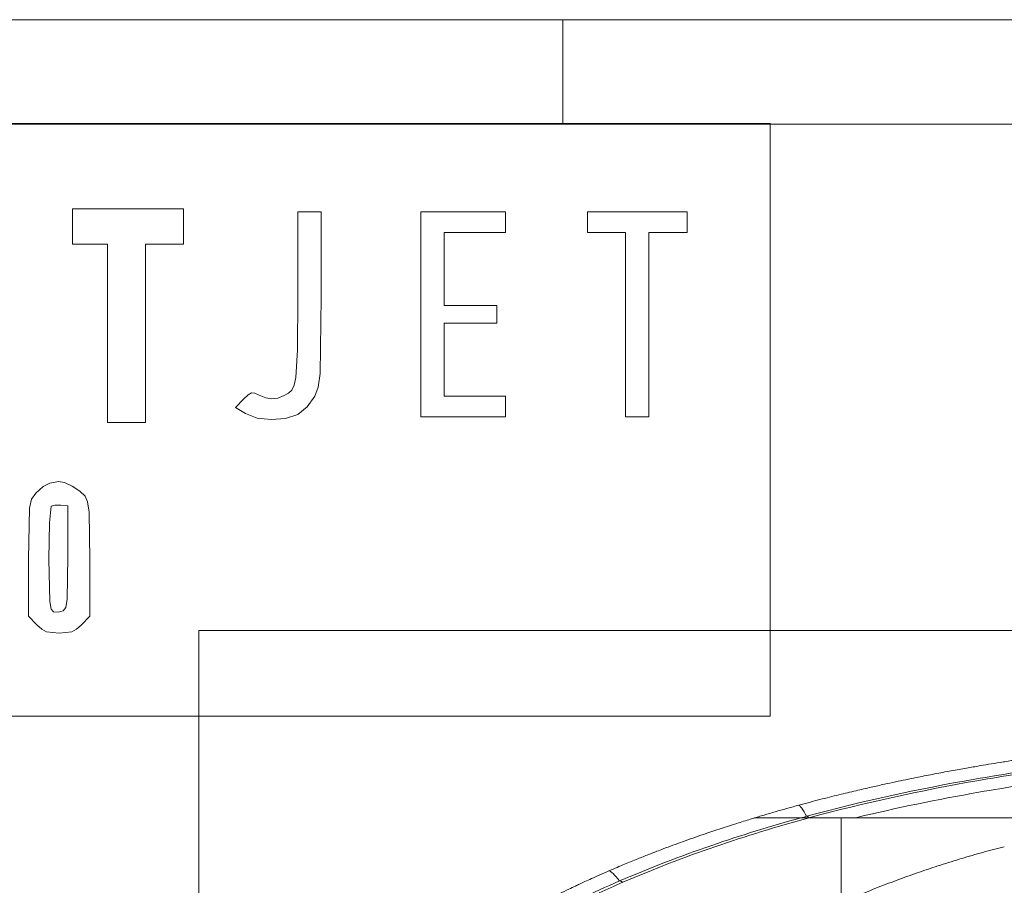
# Model space of a CAD drawing. Header units: millimetres. Extents: x 0 to 594, y 0 to 420.
# Tile 169 of 256: x 70 to 145, y 354 to 420. Entities that reach past the tile are written whole.
import ezdxf

# ---------------------------------------------------------------- set-up
doc = ezdxf.new("R2010")
doc.units = ezdxf.units.MM
doc.layers.add('1', color=7, linetype='Continuous', true_color=0xffffff)
doc.layers.add('256', color=7, linetype='Continuous', true_color=0xffffff)

msp = doc.modelspace()

# ---------------------------------------------------------------- linework, layer by layer
at = {"layer": '1', "color": 8, "linetype": 'Continuous', "lineweight": 18}
for p, q in [((127.072, 412.065), (7.92, 412.065)), ((127.072, 412.065), (127.072, 366.681)), ((83.36, 259.562), (83.36, 373.247)), ((330.591, 373.247), (83.36, 373.247)), ((7.92, 366.681), (127.072, 366.681))]:
    msp.add_line(p, q, dxfattribs=at)
at = {"layer": '1', "color": 7, "linetype": 'Continuous', "lineweight": 18}
for p, q in [((77.935, 405.513), (73.679, 405.513)), ((73.679, 405.513), (73.679, 404.169)), ((82.191, 405.513), (77.935, 405.513)), ((82.191, 404.169), (82.191, 405.513)), ((90.928, 405.289), (90.928, 398.748)), ((91.824, 405.289), (90.928, 405.289)), ((92.72, 405.289), (91.824, 405.289)), ((92.72, 398.726), (92.72, 405.289)), ((103.584, 405.289), (100.336, 405.289)), ((100.336, 405.289), (100.336, 397.449)), ((106.832, 405.289), (103.584, 405.289)), ((106.832, 404.505), (106.832, 405.289)), ((113.105, 405.289), (113.105, 404.505)), ((116.913, 405.289), (113.105, 405.289)), ((120.722, 405.289), (116.913, 405.289)), ((120.722, 404.505), (120.722, 405.289)), ((73.679, 404.169), (73.679, 404.169)), ((73.679, 404.169), (73.679, 402.825)), ((82.191, 402.825), (82.191, 404.169)), ((106.832, 403.721), (106.832, 404.505)), ((113.105, 404.505), (113.105, 403.721)), ((120.722, 403.721), (120.722, 404.505)), ((102.128, 403.721), (104.48, 403.721)), ((102.128, 400.921), (102.128, 403.721)), ((104.48, 403.721), (106.832, 403.721)), ((113.105, 403.721), (114.561, 403.721)), ((114.561, 403.721), (116.017, 403.721)), ((116.017, 403.721), (116.017, 396.665)), ((117.809, 403.721), (119.265, 403.721)), ((117.809, 396.665), (117.809, 403.721)), ((119.265, 403.721), (120.722, 403.721)), ((73.679, 402.825), (75.023, 402.825)), ((75.023, 402.825), (76.367, 402.825)), ((76.367, 402.825), (76.367, 395.993)), ((79.279, 395.993), (79.279, 402.825)), ((79.279, 402.825), (80.735, 402.825)), ((80.735, 402.825), (82.191, 402.825)), ((102.128, 398.121), (102.128, 400.921)), ((90.928, 398.748), (90.899, 394.737)), ((90.928, 398.748), (90.928, 398.748)), ((92.65, 392.926), (92.72, 398.726)), ((104.144, 398.121), (102.128, 398.121)), ((106.16, 398.121), (104.144, 398.121)), ((106.16, 397.449), (106.16, 398.121)), ((100.336, 397.449), (100.336, 397.449)), ((100.336, 397.449), (100.336, 389.608)), ((106.16, 396.777), (106.16, 397.449)), ((102.128, 396.777), (104.144, 396.777)), ((102.128, 393.976), (102.128, 396.777)), ((104.144, 396.777), (106.16, 396.777)), ((116.017, 396.665), (116.017, 389.608)), ((117.809, 389.608), (117.809, 396.665)), ((76.367, 395.993), (76.367, 389.16)), ((79.279, 389.16), (79.279, 395.993)), ((90.899, 394.737), (90.779, 392.599)), ((102.128, 391.176), (102.128, 393.976)), ((92.502, 391.868), (92.65, 392.926)), ((90.655, 392.02), (90.471, 391.654)), ((90.779, 392.599), (90.655, 392.02)), ((92.227, 391.176), (92.502, 391.868)), ((87.13, 391.288), (86.783, 390.952)), ((87.385, 391.437), (87.13, 391.288)), ((87.637, 391.422), (87.385, 391.437)), ((87.971, 391.266), (87.637, 391.422)), ((88.489, 391.048), (87.971, 391.266)), ((89.875, 391.221), (89.407, 391.023)), ((90.215, 391.416), (89.875, 391.221)), ((90.471, 391.654), (90.215, 391.416)), ((91.645, 390.356), (92.227, 391.176)), ((104.48, 391.176), (102.128, 391.176)), ((106.832, 391.176), (104.48, 391.176)), ((106.832, 390.392), (106.832, 391.176)), ((86.783, 390.952), (86.156, 390.303)), ((88.956, 390.966), (88.489, 391.048)), ((89.407, 391.023), (88.956, 390.966)), ((106.832, 389.608), (106.832, 390.392)), ((86.156, 390.303), (86.918, 389.855)), ((86.918, 389.855), (87.809, 389.51)), ((89.986, 389.477), (90.928, 389.787)), ((90.928, 389.787), (91.645, 390.356)), ((100.336, 389.608), (103.584, 389.608)), ((103.584, 389.608), (106.832, 389.608)), ((116.017, 389.608), (116.913, 389.608)), ((116.913, 389.608), (117.809, 389.608)), ((76.367, 389.16), (77.823, 389.16)), ((77.823, 389.16), (79.279, 389.16)), ((87.809, 389.51), (88.889, 389.384)), ((88.889, 389.384), (89.986, 389.477)), ((71.953, 384.523), (71.432, 384.26)), ((72.625, 384.657), (71.953, 384.523)), ((71.953, 384.523), (71.953, 384.523)), ((73.067, 384.577), (72.625, 384.657)), ((73.67, 384.299), (73.067, 384.577)), ((70.878, 383.761), (70.554, 383.301)), ((71.432, 384.26), (70.878, 383.761)), ((74.26, 383.92), (73.67, 384.299)), ((74.664, 383.537), (74.26, 383.92)), ((70.554, 383.301), (70.388, 382.616)), ((72.043, 382.753), (72.328, 382.848)), ((72.328, 382.848), (72.782, 382.843)), ((72.782, 382.843), (73.342, 382.776)), ((74.843, 383.102), (74.664, 383.537)), ((74.952, 382.308), (74.843, 383.102)), ((70.388, 382.616), (70.318, 378.699)), ((71.931, 381.499), (72.043, 382.753)), ((73.342, 382.776), (73.342, 378.878)), ((75.022, 378.676), (74.952, 382.308)), ((71.886, 378.699), (71.931, 381.499)), ((70.318, 378.699), (70.318, 374.33)), ((71.948, 375.456), (71.886, 378.699)), ((73.342, 378.878), (73.281, 375.641)), ((73.342, 378.878), (73.342, 378.878)), ((75.022, 374.33), (75.022, 378.676)), ((72.056, 374.874), (71.948, 375.456)), ((73.281, 375.641), (73.172, 375.016)), ((72.244, 374.666), (72.056, 374.874)), ((72.614, 374.636), (72.244, 374.666)), ((72.984, 374.756), (72.614, 374.636)), ((73.172, 375.016), (72.984, 374.756)), ((70.318, 374.33), (70.968, 373.681)), ((74.373, 373.681), (75.022, 374.33)), ((70.968, 373.681), (71.341, 373.352)), ((71.341, 373.352), (71.701, 373.154)), ((71.701, 373.154), (72.67, 373.031)), ((72.67, 373.031), (73.639, 373.154)), ((73.639, 373.154), (73.999, 373.352)), ((73.999, 373.352), (74.373, 373.681))]:
    msp.add_line(p, q, dxfattribs=at)
at = {"layer": '1', "color": 155, "linetype": 'Continuous', "lineweight": 13}
msp.add_line((130.079, 358.91), (130.08, 358.905), dxfattribs=at)
at = {"layer": '1', "color": 155, "linetype": 'Continuous', "lineweight": 18}
for points, knots in [([(162.513, 365.18), (161.956, 365.138), (160.841, 365.051), (159.243, 364.915), (157.791, 364.782), (156.557, 364.663), (155.434, 364.548), (154.346, 364.433), (153.216, 364.307), (152.044, 364.17), (150.824, 364.02), (149.555, 363.856), (148.263, 363.68), (146.971, 363.496), (145.774, 363.316), (144.724, 363.152), (143.825, 363.005), (142.928, 362.855), (141.921, 362.681), (140.757, 362.471), (139.517, 362.237), (138.408, 362.019), (137.469, 361.827), (136.654, 361.656), (135.772, 361.466), (134.764, 361.241), (133.605, 360.974), (132.295, 360.659), (130.837, 360.292), (129.818, 360.022), (129.284, 359.877)], [0, 0, 0, 0, 0.04958, 0.099111, 0.142218, 0.1789, 0.209152, 0.242452, 0.276005, 0.310128, 0.34732, 0.385225, 0.423867, 0.463248, 0.501282, 0.5316, 0.55781, 0.582399, 0.612586, 0.648832, 0.687831, 0.725072, 0.749639, 0.773372, 0.799403, 0.830137, 0.86557, 0.905698, 0.950511, 1, 1, 1, 1]), ([(129.874, 359.024), (134.108, 360.177), (140.553, 361.574), (149.273, 362.914), (155.857, 363.693), (160.279, 364.087), (162.501, 364.258), (162.514, 364.259)], [0, 0, 0, 0, 0.399529, 0.599293, 0.799058, 0.998822, 1, 1, 1, 1]), ([(130.079, 358.91), (134.302, 360.059), (140.721, 361.45), (149.417, 362.787), (155.959, 363.561), (160.334, 363.951), (162.514, 364.12)], [0, 0, 0, 0, 0.400838, 0.601256, 0.801675, 1, 1, 1, 1]), ([(133.623, 358.905), (136.741, 359.665), (142.016, 360.749), (149.535, 361.905), (156.027, 362.673), (160.364, 363.061), (162.514, 363.227)], [0, 0, 0, 0, 0.331236, 0.555719, 0.780202, 1, 1, 1, 1]), ([(125.906, 358.905), (125.796, 358.871), (125.512, 358.785), (125.052, 358.643), (123.851, 358.266), (122.288, 357.751), (120.415, 357.093), (119.23, 356.655), (118.363, 356.324), (117.71, 356.071), (116.884, 355.743), (115.887, 355.335), (115.168, 355.03), (114.781, 354.863)], [0, 0, 0, 0, 0.029162, 0.075016, 0.121724, 0.34753, 0.491488, 0.624341, 0.667712, 0.726783, 0.801874, 0.89296, 1, 1, 1, 1]), ([(115.562, 354.073), (117.876, 355.075), (122.448, 356.829), (127.14, 358.27), (129.438, 358.905)], [0, 0, 0, 0, 0.5153, 1, 1, 1, 1]), ([(115.818, 353.976), (118.126, 354.976), (122.814, 356.774), (127.628, 358.242), (130.062, 358.905)], [0, 0, 0, 0, 0.50059, 1, 1, 1, 1]), ([(129.438, 358.905), (129.327, 358.905), (129.216, 358.905), (128.996, 358.905), (128.885, 358.905), (128.666, 358.905), (128.557, 358.905), (128.339, 358.905), (128.23, 358.905), (128.068, 358.905), (128.014, 358.905), (127.947, 358.905), (127.933, 358.905), (127.906, 358.905), (127.866, 358.905), (127.826, 358.905), (127.692, 358.905), (127.586, 358.905), (127.377, 358.905), (127.273, 358.905), (127.118, 358.905), (127.067, 358.905), (126.991, 358.905), (126.966, 358.905), (126.915, 358.905), (126.89, 358.905), (126.815, 358.905), (126.765, 358.905), (126.666, 358.905), (126.617, 358.905), (126.519, 358.905), (126.471, 358.905), (126.399, 358.905), (126.375, 358.905), (126.34, 358.905), (126.328, 358.905), (126.304, 358.905), (126.293, 358.905), (126.234, 358.905), (126.188, 358.905), (126.132, 358.905), (126.115, 358.905), (126.098, 358.905), (126.087, 358.905), (126.081, 358.905), (126.054, 358.905), (126.032, 358.905), (125.999, 358.905), (125.988, 358.905), (125.967, 358.905), (125.951, 358.905), (125.932, 358.905), (125.924, 358.905), (125.919, 358.905), (125.916, 358.905), (125.911, 358.905), (125.908, 358.905), (125.903, 358.905), (125.901, 358.905), (125.897, 358.905), (125.896, 358.905), (125.894, 358.905), (125.893, 358.905), (125.892, 358.905), (125.891, 358.905), (125.89, 358.905), (125.89, 358.905), (125.889, 358.905), (125.888, 358.905), (125.887, 358.905), (125.887, 358.905), (125.886, 358.905), (125.886, 358.905), (125.886, 358.905), (125.886, 358.905), (125.886, 358.905), (125.886, 358.905), (125.887, 358.905), (125.887, 358.905), (125.887, 358.905), (125.888, 358.905), (125.888, 358.905), (125.889, 358.905), (125.89, 358.905), (125.891, 358.905), (125.892, 358.905), (125.893, 358.905), (125.894, 358.905), (125.896, 358.905), (125.898, 358.905), (125.902, 358.905), (125.904, 358.905), (125.906, 358.905), (125.906, 358.905), (125.906, 358.905)], [0, 0, 0, 0, 0.085559, 0.085559, 0.171118, 0.171118, 0.256677, 0.256677, 0.342237, 0.342237, 0.385016, 0.385016, 0.395711, 0.395711, 0.406406, 0.427796, 0.427796, 0.513355, 0.513355, 0.598914, 0.598914, 0.641694, 0.641694, 0.663083, 0.663083, 0.684473, 0.684473, 0.727253, 0.727253, 0.770032, 0.770032, 0.812812, 0.812812, 0.834202, 0.834202, 0.844897, 0.844897, 0.855592, 0.855592, 0.898371, 0.898371, 0.909066, 0.914413, 0.914413, 0.919761, 0.919761, 0.941151, 0.941151, 0.951846, 0.951846, 0.96254, 0.967888, 0.970562, 0.970562, 0.973235, 0.973235, 0.975909, 0.975909, 0.978583, 0.978583, 0.97992, 0.97992, 0.981257, 0.981257, 0.981925, 0.981925, 0.982593, 0.982593, 0.98393, 0.98393, 0.985267, 0.985267, 0.985936, 0.985936, 0.986604, 0.986604, 0.989278, 0.989278, 0.989946, 0.989946, 0.990615, 0.990615, 0.991951, 0.991951, 0.993288, 0.993957, 0.993957, 0.994625, 0.994625, 0.997299, 0.997299, 0.999973, 0.999973, 1, 1, 1, 1]), ([(125.891, 358.905), (125.892, 358.905), (125.892, 358.905), (125.893, 358.905), (125.894, 358.905), (125.896, 358.905), (125.897, 358.905), (125.901, 358.905), (125.903, 358.905), (125.908, 358.905), (125.911, 358.905), (125.916, 358.905), (125.919, 358.905), (125.924, 358.905), (125.932, 358.905), (125.951, 358.905), (125.967, 358.905), (125.988, 358.905), (125.999, 358.905), (126.032, 358.905), (126.054, 358.905), (126.081, 358.905), (126.087, 358.905), (126.098, 358.905), (126.115, 358.905), (126.132, 358.905), (126.188, 358.905), (126.234, 358.905), (126.293, 358.905), (126.304, 358.905), (126.328, 358.905), (126.34, 358.905), (126.375, 358.905), (126.399, 358.905), (126.471, 358.905), (126.519, 358.905), (126.617, 358.905), (126.666, 358.905), (126.765, 358.905), (126.815, 358.905), (126.89, 358.905), (126.915, 358.905), (126.966, 358.905), (126.991, 358.905), (127.067, 358.905), (127.118, 358.905), (127.273, 358.905), (127.377, 358.905), (127.586, 358.905), (127.692, 358.905), (127.826, 358.905), (127.866, 358.905), (127.906, 358.905), (127.933, 358.905), (127.947, 358.905), (128.014, 358.905), (128.068, 358.905), (128.23, 358.905), (128.339, 358.905), (128.557, 358.905), (128.666, 358.905), (128.885, 358.905), (128.996, 358.905), (129.216, 358.905), (129.327, 358.905), (129.438, 358.905)], [0, 0, 0, 0, 0.000305, 0.000305, 0.001667, 0.001667, 0.003029, 0.003029, 0.005753, 0.005753, 0.008477, 0.008477, 0.011201, 0.011201, 0.013925, 0.019373, 0.030269, 0.030269, 0.041165, 0.041165, 0.062956, 0.062956, 0.068404, 0.068404, 0.073852, 0.084748, 0.084748, 0.128331, 0.128331, 0.139227, 0.139227, 0.150123, 0.150123, 0.171915, 0.171915, 0.215498, 0.215498, 0.259082, 0.259082, 0.302665, 0.302665, 0.324457, 0.324457, 0.346249, 0.346249, 0.389832, 0.389832, 0.476999, 0.476999, 0.564166, 0.564166, 0.585957, 0.596853, 0.596853, 0.607749, 0.607749, 0.651333, 0.651333, 0.738499, 0.738499, 0.825666, 0.825666, 0.912833, 0.912833, 1, 1, 1, 1]), ([(130.103, 358.905), (130.088, 358.905), (130.072, 358.905), (130.024, 358.905), (129.992, 358.905), (129.929, 358.905), (129.899, 358.905), (129.854, 358.905), (129.836, 358.905), (129.818, 358.905), (129.811, 358.905), (129.807, 358.905), (129.796, 358.905), (129.789, 358.905), (129.754, 358.905), (129.727, 358.905), (129.675, 358.905), (129.65, 358.905), (129.602, 358.905), (129.579, 358.905), (129.535, 358.905), (129.515, 358.905), (129.476, 358.905), (129.458, 358.905), (129.424, 358.905), (129.408, 358.905), (129.379, 358.905), (129.367, 358.905), (129.352, 358.905), (129.348, 358.905), (129.344, 358.905), (129.341, 358.905), (129.34, 358.905), (129.334, 358.905), (129.329, 358.905), (129.317, 358.905), (129.31, 358.905), (129.294, 358.905), (129.291, 358.905), (129.297, 358.905), (129.307, 358.905), (129.326, 358.905), (129.33, 358.905), (129.333, 358.905), (129.336, 358.905), (129.337, 358.905), (129.344, 358.905), (129.349, 358.905), (129.368, 358.905), (129.382, 358.905), (129.428, 358.905), (129.466, 358.905), (129.554, 358.905), (129.604, 358.905), (129.668, 358.905), (129.678, 358.905), (129.689, 358.905), (129.697, 358.905), (129.7, 358.905), (129.719, 358.905), (129.734, 358.905), (129.78, 358.905), (129.812, 358.905), (129.879, 358.905), (129.913, 358.905), (129.984, 358.905), (130.021, 358.905), (130.095, 358.905), (130.134, 358.905), (130.213, 358.905), (130.253, 358.905), (130.336, 358.905), (130.378, 358.905), (130.442, 358.905), (130.464, 358.905), (130.497, 358.905), (130.508, 358.905), (130.53, 358.905), (130.541, 358.905), (130.597, 358.905), (130.642, 358.905), (130.733, 358.905), (130.779, 358.905), (130.873, 358.905), (130.92, 358.905), (131.015, 358.905), (131.063, 358.905), (131.209, 358.905), (131.308, 358.905), (131.509, 358.905), (131.611, 358.905), (131.819, 358.905), (131.924, 358.905), (132.083, 358.905), (132.137, 358.905), (132.244, 358.905), (132.298, 358.905), (132.461, 358.905), (132.569, 358.905), (132.788, 358.905), (132.898, 358.905), (133.119, 358.905), (133.23, 358.905), (133.452, 358.905), (133.564, 358.905), (133.788, 358.905), (133.901, 358.905), (134.127, 358.905), (134.24, 358.905), (134.467, 358.905), (134.581, 358.905), (134.81, 358.905), (134.924, 358.905), (135.154, 358.905), (135.269, 358.905), (135.5, 358.905), (135.616, 358.905), (135.848, 358.905), (135.964, 358.905), (136.313, 358.905), (136.547, 358.905), (137.017, 358.905), (137.252, 358.905), (137.607, 358.905), (137.725, 358.905), (137.874, 358.905), (137.903, 358.905), (137.963, 358.905), (138.052, 358.905), (138.141, 358.905), (138.437, 358.905), (138.675, 358.905), (139.15, 358.905), (139.388, 358.905), (139.864, 358.905), (140.102, 358.905), (140.578, 358.905), (140.817, 358.905), (141.293, 358.905), (141.532, 358.905), (142.009, 358.905), (142.248, 358.905), (142.725, 358.905), (142.964, 358.905), (143.442, 358.905), (143.681, 358.905), (144.159, 358.905), (144.398, 358.905), (144.877, 358.905), (145.116, 358.905), (145.595, 358.905), (145.834, 358.905), (146.313, 358.905), (146.553, 358.905), (147.272, 358.905), (147.751, 358.905), (148.71, 358.905), (149.19, 358.905), (149.79, 358.905), (149.91, 358.905), (150.15, 358.905), (150.27, 358.905), (150.629, 358.905), (150.869, 358.905), (151.589, 358.905), (152.069, 358.905), (153.028, 358.905), (153.508, 358.905), (154.467, 358.905), (154.946, 358.905), (155.905, 358.905), (156.384, 358.905), (157.343, 358.905), (157.822, 358.905), (158.781, 358.905), (159.26, 358.905), (160.219, 358.905), (160.698, 358.905), (161.417, 358.905), (161.656, 358.905), (162.135, 358.905), (162.375, 358.905), (162.854, 358.905), (163.094, 358.905), (163.573, 358.905), (163.812, 358.905), (165.01, 358.905), (165.968, 358.905), (167.884, 358.905), (168.843, 358.905), (169.849, 358.905), (169.897, 358.905), (169.944, 358.905)], [0, 0, 0, 0, 0.001865, 0.001865, 0.005813, 0.005813, 0.009761, 0.009761, 0.011735, 0.012229, 0.012229, 0.012723, 0.012723, 0.01371, 0.01371, 0.017658, 0.017658, 0.021606, 0.021606, 0.025555, 0.025555, 0.029503, 0.029503, 0.033451, 0.033451, 0.0374, 0.0374, 0.041348, 0.041348, 0.042335, 0.042829, 0.042829, 0.043322, 0.043322, 0.045296, 0.045296, 0.049245, 0.049245, 0.057141, 0.057141, 0.065038, 0.065038, 0.066025, 0.066518, 0.066518, 0.067012, 0.067012, 0.068986, 0.068986, 0.072934, 0.072934, 0.080831, 0.080831, 0.088728, 0.088728, 0.089715, 0.090208, 0.090208, 0.090702, 0.090702, 0.092676, 0.092676, 0.096624, 0.096624, 0.100573, 0.100573, 0.104521, 0.104521, 0.108469, 0.108469, 0.112418, 0.112418, 0.116366, 0.116366, 0.11834, 0.11834, 0.119327, 0.119327, 0.120314, 0.120314, 0.124263, 0.124263, 0.128211, 0.128211, 0.132159, 0.132159, 0.136108, 0.136108, 0.144004, 0.144004, 0.151901, 0.151901, 0.159797, 0.159797, 0.163746, 0.163746, 0.167694, 0.167694, 0.175591, 0.175591, 0.183487, 0.183487, 0.191384, 0.191384, 0.199281, 0.199281, 0.207177, 0.207177, 0.215074, 0.215074, 0.222971, 0.222971, 0.230867, 0.230867, 0.238764, 0.238764, 0.246661, 0.246661, 0.254557, 0.254557, 0.27035, 0.27035, 0.286144, 0.286144, 0.29404, 0.29404, 0.296015, 0.296015, 0.297989, 0.301937, 0.301937, 0.31773, 0.31773, 0.333524, 0.333524, 0.349317, 0.349317, 0.36511, 0.36511, 0.380903, 0.380903, 0.396697, 0.396697, 0.41249, 0.41249, 0.428283, 0.428283, 0.444077, 0.444077, 0.45987, 0.45987, 0.475663, 0.475663, 0.491456, 0.491456, 0.523043, 0.523043, 0.554629, 0.554629, 0.562526, 0.562526, 0.570423, 0.570423, 0.586216, 0.586216, 0.617803, 0.617803, 0.649389, 0.649389, 0.680976, 0.680976, 0.712562, 0.712562, 0.744149, 0.744149, 0.775735, 0.775735, 0.807322, 0.807322, 0.823115, 0.823115, 0.838909, 0.838909, 0.854702, 0.854702, 0.870495, 0.870495, 0.933668, 0.933668, 0.996841, 0.996841, 1, 1, 1, 1]), ([(169.944, 358.905), (169.897, 358.905), (169.849, 358.905), (168.843, 358.905), (167.884, 358.905), (165.968, 358.905), (165.01, 358.905), (163.812, 358.905), (163.573, 358.905), (163.094, 358.905), (162.854, 358.905), (162.375, 358.905), (162.135, 358.905), (161.656, 358.905), (161.417, 358.905), (160.698, 358.905), (160.219, 358.905), (159.26, 358.905), (158.781, 358.905), (157.822, 358.905), (157.343, 358.905), (156.384, 358.905), (155.905, 358.905), (154.946, 358.905), (154.467, 358.905), (153.508, 358.905), (153.028, 358.905), (152.069, 358.905), (151.589, 358.905), (150.869, 358.905), (150.629, 358.905), (150.27, 358.905), (150.15, 358.905), (149.91, 358.905), (149.79, 358.905), (149.19, 358.905), (148.71, 358.905), (147.751, 358.905), (147.272, 358.905), (146.553, 358.905), (146.313, 358.905), (145.834, 358.905), (145.595, 358.905), (145.116, 358.905), (144.877, 358.905), (144.398, 358.905), (144.159, 358.905), (143.681, 358.905), (143.442, 358.905), (142.964, 358.905), (142.725, 358.905), (142.248, 358.905), (142.009, 358.905), (141.532, 358.905), (141.293, 358.905), (140.817, 358.905), (140.578, 358.905), (140.102, 358.905), (139.864, 358.905), (139.388, 358.905), (139.15, 358.905), (138.675, 358.905), (138.437, 358.905), (138.141, 358.905), (138.052, 358.905), (137.963, 358.905), (137.903, 358.905), (137.874, 358.905), (137.725, 358.905), (137.607, 358.905), (137.252, 358.905), (137.017, 358.905), (136.547, 358.905), (136.313, 358.905), (135.964, 358.905), (135.848, 358.905), (135.616, 358.905), (135.5, 358.905), (135.269, 358.905), (135.154, 358.905), (134.924, 358.905), (134.81, 358.905), (134.581, 358.905), (134.467, 358.905), (134.24, 358.905), (134.127, 358.905), (133.901, 358.905), (133.788, 358.905), (133.564, 358.905), (133.452, 358.905), (133.23, 358.905), (133.119, 358.905), (132.898, 358.905), (132.788, 358.905), (132.569, 358.905), (132.461, 358.905), (132.298, 358.905), (132.244, 358.905), (132.137, 358.905), (132.083, 358.905), (131.924, 358.905), (131.819, 358.905), (131.611, 358.905), (131.509, 358.905), (131.308, 358.905), (131.209, 358.905), (131.063, 358.905), (131.015, 358.905), (130.92, 358.905), (130.873, 358.905), (130.779, 358.905), (130.733, 358.905), (130.642, 358.905), (130.597, 358.905), (130.541, 358.905), (130.53, 358.905), (130.508, 358.905), (130.497, 358.905), (130.464, 358.905), (130.442, 358.905), (130.378, 358.905), (130.336, 358.905), (130.253, 358.905), (130.213, 358.905), (130.134, 358.905), (130.095, 358.905), (130.021, 358.905), (129.984, 358.905), (129.913, 358.905), (129.879, 358.905), (129.812, 358.905), (129.78, 358.905), (129.734, 358.905), (129.719, 358.905), (129.7, 358.905), (129.697, 358.905), (129.689, 358.905), (129.678, 358.905), (129.668, 358.905), (129.604, 358.905), (129.554, 358.905), (129.466, 358.905), (129.428, 358.905), (129.382, 358.905), (129.368, 358.905), (129.349, 358.905), (129.344, 358.905), (129.337, 358.905), (129.336, 358.905), (129.333, 358.905), (129.33, 358.905), (129.326, 358.905), (129.307, 358.905), (129.297, 358.905), (129.291, 358.905), (129.294, 358.905), (129.31, 358.905), (129.317, 358.905), (129.329, 358.905), (129.334, 358.905), (129.34, 358.905), (129.341, 358.905), (129.344, 358.905), (129.348, 358.905), (129.352, 358.905), (129.367, 358.905), (129.379, 358.905), (129.408, 358.905), (129.424, 358.905), (129.458, 358.905), (129.476, 358.905), (129.515, 358.905), (129.535, 358.905), (129.579, 358.905), (129.602, 358.905), (129.65, 358.905), (129.675, 358.905), (129.727, 358.905), (129.754, 358.905), (129.789, 358.905), (129.796, 358.905), (129.807, 358.905), (129.811, 358.905), (129.818, 358.905), (129.836, 358.905), (129.854, 358.905), (129.899, 358.905), (129.929, 358.905), (129.992, 358.905), (130.024, 358.905), (130.068, 358.905), (130.08, 358.905), (130.092, 358.905)], [0, 0, 0, 0, 0.00316, 0.00316, 0.066361, 0.066361, 0.129561, 0.129561, 0.145361, 0.145361, 0.161162, 0.161162, 0.176962, 0.176962, 0.192762, 0.192762, 0.224362, 0.224362, 0.255963, 0.255963, 0.287563, 0.287563, 0.319163, 0.319163, 0.350763, 0.350763, 0.382364, 0.382364, 0.413964, 0.413964, 0.429764, 0.429764, 0.437664, 0.437664, 0.445564, 0.445564, 0.477165, 0.477165, 0.508765, 0.508765, 0.524565, 0.524565, 0.540365, 0.540365, 0.556166, 0.556166, 0.571966, 0.571966, 0.587766, 0.587766, 0.603566, 0.603566, 0.619366, 0.619366, 0.635166, 0.635166, 0.650966, 0.650966, 0.666767, 0.666767, 0.682567, 0.682567, 0.698367, 0.698367, 0.702317, 0.704292, 0.704292, 0.706267, 0.706267, 0.714167, 0.714167, 0.729967, 0.729967, 0.745767, 0.745767, 0.753667, 0.753667, 0.761568, 0.761568, 0.769468, 0.769468, 0.777368, 0.777368, 0.785268, 0.785268, 0.793168, 0.793168, 0.801068, 0.801068, 0.808968, 0.808968, 0.816868, 0.816868, 0.824768, 0.824768, 0.832668, 0.832668, 0.836618, 0.836618, 0.840568, 0.840568, 0.848468, 0.848468, 0.856368, 0.856368, 0.864269, 0.864269, 0.868219, 0.868219, 0.872169, 0.872169, 0.876119, 0.876119, 0.880069, 0.880069, 0.881056, 0.881056, 0.882044, 0.882044, 0.884019, 0.884019, 0.887969, 0.887969, 0.891919, 0.891919, 0.895869, 0.895869, 0.899819, 0.899819, 0.903769, 0.903769, 0.907719, 0.907719, 0.909694, 0.909694, 0.910188, 0.910188, 0.910682, 0.911669, 0.911669, 0.919569, 0.919569, 0.927469, 0.927469, 0.931419, 0.931419, 0.933394, 0.933394, 0.933888, 0.933888, 0.934382, 0.935369, 0.935369, 0.943269, 0.943269, 0.951169, 0.951169, 0.955119, 0.955119, 0.957094, 0.957094, 0.957588, 0.957588, 0.958082, 0.95907, 0.95907, 0.96302, 0.96302, 0.96697, 0.96697, 0.97092, 0.97092, 0.97487, 0.97487, 0.97882, 0.97882, 0.98277, 0.98277, 0.98672, 0.98672, 0.987707, 0.987707, 0.988201, 0.988201, 0.988695, 0.99067, 0.99067, 0.99462, 0.99462, 0.99857, 0.99857, 1, 1, 1, 1]), ([(130.062, 358.905), (130.061, 358.905), (130.06, 358.905), (130.059, 358.905), (130.058, 358.905), (130.056, 358.905), (130.055, 358.905), (130.053, 358.905), (130.052, 358.905), (130.05, 358.905), (130.05, 358.905), (130.049, 358.905), (130.048, 358.905), (130.048, 358.905), (130.047, 358.905), (130.047, 358.905), (130.046, 358.905), (130.046, 358.905), (130.046, 358.905), (130.046, 358.905), (130.046, 358.905), (130.045, 358.905), (130.045, 358.905), (130.045, 358.905), (130.045, 358.905), (130.045, 358.905), (130.045, 358.905), (130.044, 358.905), (130.043, 358.905), (130.041, 358.905), (130.04, 358.905), (130.039, 358.905), (130.039, 358.905), (130.038, 358.905), (130.038, 358.905), (130.037, 358.905), (130.035, 358.905), (130.034, 358.905), (130.03, 358.905), (130.026, 358.905), (130.02, 358.905), (130.018, 358.905), (130.015, 358.905), (130.013, 358.905), (130.012, 358.905), (129.996, 358.905), (129.981, 358.905), (129.937, 358.905), (129.908, 358.905), (129.865, 358.905), (129.851, 358.905), (129.824, 358.905), (129.81, 358.905), (129.769, 358.905), (129.742, 358.905), (129.69, 358.905), (129.665, 358.905), (129.628, 358.905), (129.616, 358.905), (129.592, 358.905), (129.58, 358.905), (129.522, 358.905), (129.479, 358.905), (129.438, 358.905)], [0, 0, 0, 0, 0.001953, 0.001953, 0.003906, 0.003906, 0.007812, 0.007812, 0.009766, 0.009766, 0.011719, 0.011719, 0.012695, 0.012695, 0.013672, 0.013672, 0.01416, 0.01416, 0.014648, 0.014648, 0.014893, 0.014893, 0.015137, 0.015137, 0.015381, 0.015381, 0.015625, 0.015625, 0.019531, 0.019531, 0.023437, 0.023437, 0.024414, 0.024414, 0.025391, 0.027344, 0.027344, 0.03125, 0.03125, 0.046875, 0.046875, 0.054687, 0.058594, 0.058594, 0.0625, 0.0625, 0.125, 0.125, 0.25, 0.25, 0.3125, 0.3125, 0.375, 0.375, 0.5, 0.5, 0.625, 0.625, 0.6875, 0.6875, 0.75, 0.75, 1, 1, 1, 1]), ([(129.438, 358.905), (129.479, 358.905), (129.522, 358.905), (129.58, 358.905), (129.592, 358.905), (129.616, 358.905), (129.628, 358.905), (129.665, 358.905), (129.69, 358.905), (129.742, 358.905), (129.769, 358.905), (129.81, 358.905), (129.824, 358.905), (129.851, 358.905), (129.865, 358.905), (129.908, 358.905), (129.937, 358.905), (129.981, 358.905), (129.996, 358.905), (130.012, 358.905), (130.013, 358.905), (130.015, 358.905), (130.018, 358.905), (130.02, 358.905), (130.026, 358.905), (130.03, 358.905), (130.034, 358.905), (130.035, 358.905), (130.037, 358.905), (130.038, 358.905), (130.038, 358.905), (130.039, 358.905), (130.039, 358.905), (130.04, 358.905), (130.041, 358.905), (130.043, 358.905), (130.044, 358.905), (130.045, 358.905), (130.045, 358.905), (130.045, 358.905), (130.045, 358.905), (130.045, 358.905), (130.045, 358.905), (130.046, 358.905), (130.046, 358.905), (130.046, 358.905), (130.046, 358.905), (130.046, 358.905), (130.047, 358.905), (130.047, 358.905), (130.048, 358.905), (130.048, 358.905), (130.049, 358.905), (130.05, 358.905), (130.05, 358.905), (130.052, 358.905), (130.053, 358.905), (130.055, 358.905), (130.056, 358.905), (130.058, 358.905), (130.059, 358.905), (130.06, 358.905), (130.061, 358.905), (130.062, 358.905)], [0, 0, 0, 0, 0.25, 0.25, 0.3125, 0.3125, 0.375, 0.375, 0.5, 0.5, 0.625, 0.625, 0.6875, 0.6875, 0.75, 0.75, 0.875, 0.875, 0.9375, 0.9375, 0.941406, 0.941406, 0.945313, 0.953125, 0.953125, 0.96875, 0.96875, 0.972656, 0.972656, 0.974609, 0.975586, 0.975586, 0.976563, 0.976563, 0.980469, 0.980469, 0.984375, 0.984375, 0.984619, 0.984619, 0.984863, 0.984863, 0.985107, 0.985107, 0.985352, 0.985352, 0.98584, 0.98584, 0.986328, 0.986328, 0.987305, 0.987305, 0.988281, 0.988281, 0.990234, 0.990234, 0.992188, 0.992188, 0.996094, 0.996094, 0.998047, 0.998047, 1, 1, 1, 1]), ([(132.514, 352.388), (132.514, 352.559), (132.514, 352.906), (132.514, 353.245), (132.514, 353.588), (132.514, 353.758), (132.514, 354.093), (132.514, 354.259), (132.514, 354.463), (132.514, 354.514), (132.514, 354.565), (132.514, 354.585), (132.514, 354.595), (132.514, 354.625), (132.514, 354.726), (132.514, 354.826), (132.514, 355.062), (132.514, 355.216), (132.514, 355.518), (132.514, 355.813), (132.514, 356.236), (132.514, 356.504), (132.514, 356.766), (132.514, 356.894), (132.514, 357.143), (132.514, 357.264), (132.514, 357.44), (132.514, 357.498), (132.514, 357.569), (132.514, 357.591), (132.514, 357.612), (132.514, 357.626), (132.514, 357.633), (132.514, 357.668), (132.514, 357.696), (132.514, 357.833), (132.514, 357.939), (132.514, 358.142), (132.514, 358.336), (132.514, 358.6), (132.514, 358.76), (132.514, 358.862), (132.514, 358.888), (132.514, 358.913)], [0, 0, 0, 0, 0.058383, 0.119711, 0.119711, 0.181038, 0.181038, 0.242365, 0.242365, 0.257697, 0.261529, 0.261529, 0.265362, 0.265362, 0.273028, 0.303692, 0.303692, 0.365019, 0.365019, 0.426346, 0.487673, 0.549, 0.549, 0.610327, 0.610327, 0.671655, 0.671655, 0.702318, 0.702318, 0.709984, 0.713817, 0.713817, 0.71765, 0.71765, 0.732982, 0.732982, 0.794309, 0.794309, 0.855636, 0.916963, 0.97829, 0.97829, 1, 1, 1, 1]), ([(145.004, 356.696), (144.731, 356.625), (144.183, 356.485), (143.366, 356.262), (142.551, 356.032), (141.74, 355.794), (140.931, 355.547), (140.126, 355.292), (139.323, 355.029), (138.524, 354.757), (137.728, 354.478), (136.936, 354.19), (136.147, 353.894), (135.361, 353.59), (134.579, 353.278), (133.918, 353.006), (133.375, 352.777), (132.949, 352.596), (132.525, 352.411), (132.102, 352.225), (131.68, 352.036), (131.259, 351.845), (130.84, 351.651), (130.421, 351.455), (130.004, 351.256), (129.588, 351.055), (129.173, 350.852), (128.759, 350.647), (128.346, 350.439), (127.935, 350.229), (127.525, 350.016), (127.252, 349.873), (127.116, 349.801)], [0, 0, 0, 0, 0.043867, 0.087735, 0.131602, 0.17547, 0.219338, 0.263207, 0.307075, 0.350943, 0.394812, 0.438682, 0.482551, 0.52642, 0.570289, 0.614159, 0.638276, 0.662393, 0.686509, 0.710624, 0.734738, 0.758852, 0.782968, 0.807084, 0.8312, 0.855316, 0.879431, 0.903546, 0.92766, 0.951772, 0.975885, 1, 1, 1, 1]), ([(114.781, 354.863), (114.533, 354.755), (114.075, 354.554), (113.447, 354.272), (112.934, 354.038), (112.526, 353.848), (112.116, 353.656), (111.609, 353.415), (110.92, 353.08), (110.162, 352.702), (109.637, 352.432), (109.398, 352.306)], [0, 0, 0, 0, 0.136213, 0.251721, 0.346405, 0.420198, 0.478373, 0.574139, 0.702689, 0.864001, 1, 1, 1, 1])]:
    msp.add_open_spline(points, degree=3, knots=knots, dxfattribs=at)
for points, degree in [([(129.284, 359.877), (127.57, 359.411), (125.872, 358.896)], 2), ([(129.438, 358.905), (129.583, 358.945), (129.728, 358.985), (129.874, 359.024)], 3), ([(130.062, 358.905), (130.068, 358.906), (130.073, 358.908), (130.079, 358.91)], 3), ([(130.062, 358.905), (130.068, 358.905), (130.074, 358.905), (130.08, 358.905)], 3), ([(130.08, 358.905), (130.074, 358.905), (130.068, 358.905), (130.062, 358.905)], 3), ([(132.29, 358.905), (131.553, 358.905), (130.817, 358.905), (130.08, 358.905)], 3), ([(130.08, 358.905), (130.817, 358.905), (131.553, 358.905), (132.29, 358.905)], 3), ([(112.511, 352.682), (113.518, 353.166), (114.535, 353.629), (115.562, 354.073)], 3), ([(113.995, 353.162), (114.599, 353.44), (115.207, 353.711), (115.818, 353.976)], 3)]:
    msp.add_open_spline(points, degree=degree, dxfattribs=at)
at = {"layer": '1', "color": 155, "linetype": 'Continuous', "lineweight": 13}
for points, knots in [([(129.284, 359.877), (129.285, 359.875), (129.287, 359.874), (129.301, 359.86), (129.315, 359.848), (129.382, 359.78), (129.437, 359.714), (129.612, 359.48), (129.738, 359.278), (129.874, 359.024)], [0, 0, 0, 0, 0.008175, 0.008175, 0.084469, 0.084469, 0.389646, 0.389646, 1, 1, 1, 1]), ([(129.874, 359.024), (129.909, 359.011), (129.945, 358.994), (130.002, 358.963), (130.021, 358.952), (130.049, 358.933), (130.059, 358.927), (130.071, 358.918), (130.073, 358.917), (130.077, 358.914), (130.077, 358.914), (130.078, 358.914), (130.079, 358.912), (130.079, 358.91), (130.079, 358.91), (130.079, 358.91)], [0, 0, 0, 0, 0.544335, 0.544335, 0.816502, 0.816502, 0.952586, 0.952586, 0.986607, 0.986607, 0.995112, 0.995112, 0.999364, 0.999364, 1, 1, 1, 1]), ([(114.781, 354.863), (114.784, 354.862), (114.787, 354.859), (114.807, 354.846), (114.824, 354.835), (114.91, 354.774), (114.982, 354.713), (115.211, 354.498), (115.378, 354.31), (115.562, 354.073)], [0, 0, 0, 0, 0.014909, 0.014909, 0.090685, 0.090685, 0.39379, 0.39379, 1, 1, 1, 1]), ([(115.562, 354.073), (115.605, 354.063), (115.65, 354.049), (115.72, 354.023), (115.744, 354.013), (115.78, 353.997), (115.792, 353.991), (115.807, 353.984), (115.81, 353.983), (115.814, 353.981), (115.815, 353.98), (115.816, 353.98), (115.817, 353.978), (115.818, 353.977), (115.818, 353.976), (115.818, 353.976)], [0, 0, 0, 0, 0.544335, 0.544335, 0.816502, 0.816502, 0.952586, 0.952586, 0.986607, 0.986607, 0.995112, 0.995112, 0.999364, 0.999364, 1, 1, 1, 1])]:
    msp.add_open_spline(points, degree=3, knots=knots, dxfattribs=at)
at = {"layer": '256', "color": 163, "linetype": 'Continuous', "lineweight": 18}
for p, q in [((0, 420), (594, 420)), ((111.219, 412), (111.219, 420)), ((8, 412), (586, 412))]:
    msp.add_line(p, q, dxfattribs=at)

doc.saveas('drawing.dxf')
